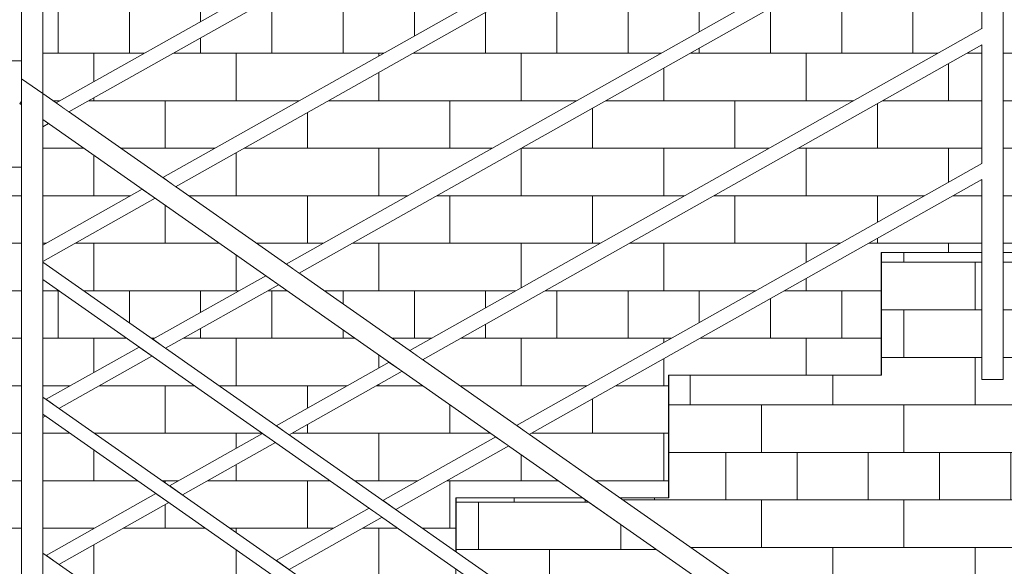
# Model space of a CAD drawing. Header units: millimetres. Extents: x 67877 to 166263, y -957 to 33454.
# Tile 15 of 98: x 73175 to 74564, y 3777 to 4547. Entities that reach past the tile are written whole.
import ezdxf

# ---------------------------------------------------------------- set-up
doc = ezdxf.new("R2010")
doc.units = ezdxf.units.MM
doc.linetypes.add('Wipeout_Contour', pattern=[1000, 0, -1000])
for name, color, linetype, lineweight in [('0_Nr_pióra__102', 9, 'Continuous', 5), ('0_Nr_pióra__2', 8, 'Continuous', 5), ('0_Nr_pióra__61', 251, 'Continuous', 13), ('_elementy3d_Nr_pióra__102', 9, 'Continuous', 5)]:
    doc.layers.add(name, color=color, linetype=linetype, lineweight=lineweight)
doc.layers.add('_elementy3d', color=7, linetype='Continuous')

# ---------------------------------------------------------------- blocks, each defined once
blk = doc.blocks.new('Wypełnienie_1_4', base_point=(739731.4, 4226.7))
at = {"linetype": 'Wipeout_Contour', "ltscale": 9150146.435801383}
blk.add_wipeout([(758167.3, -352), (758167.3, -1152), (758988.1, -1166.2), (762468.4, -1273.4), (765892.2, -1314), (765892.2, 1498), (764522.2, 1498), (764522.2, 898), (763422.3, 898), (763422.3, 208.1), (762337.2, 208.1), (762337.2, -352)], dxfattribs=at).dxf.layer = '_elementy3d'

msp = doc.modelspace()

# ---------------------------------------------------------------- block references
at = {"layer": '_elementy3d_Nr_pióra__102', "linetype": 'Continuous'}
msp.add_blockref('Wypełnienie_1_4', (51469.328, 7089.581), dxfattribs=at)

# ---------------------------------------------------------------- next in the draw order: hatches: boundary and pattern name
at = {"layer": '0_Nr_pióra__102', "linetype": 'Continuous'}
h = msp.add_hatch(dxfattribs=at)
h.set_pattern_fill('Cegła___wiązanie_pospoli_00', color=256, style=0, pattern_type=2)
h.set_pattern_definition([(0, (74686.48, 4701.155), (0, 67), []), (90, (74686.48, 4701.16), (-201, 0), [67, -67]), (90, (74786.98, 4768.16), (-201, 0), [67, -201, 67, -67]), (90, (74736.73, 4902.16), (-100.5, 0), [67, -335])])
h.paths.add_polyline_path([(71730.689, 4339.615), (71730.689, 3353.675), (73192.628, 3353.675), (73193.425, 3527.392), (73490.572, 3527.392), (73490.572, 3700.392), (73790.572, 3700.392), (73790.572, 3873.392), (74090.572, 3873.392), (74090.572, 4046.392), (74390.572, 4046.392), (74390.572, 4219.392), (74690.572, 4219.392), (74690.572, 4392.392), (74990.572, 4392.392), (74990.572, 4565.392), (75290.572, 4565.392), (75290.572, 4738.392), (75590.572, 4738.392), (75590.572, 4911.392), (75896.803, 4911.392), (75896.803, 5053.956), (77430.189, 5053.956), (77430.094, 6059.581), (76305.455, 6059.581), (76305.455, 5663.887), (76275.455, 5663.887), (76275.455, 6059.581), (75013.348, 6059.581), (75013.348, 5459.581), (74123.372, 5459.581), (74123.372, 5009.581), (73963.332, 5009.581), (73963.332, 4909.581), (73823.344, 4909.581), (73823.344, 4859.581), (73192.698, 4859.581), (73190.458, 4339.615)])
h = msp.add_hatch(dxfattribs=at)
h.set_pattern_fill('Cegła___wiązanie_pospoli_00', color=256, style=0, pattern_type=2)
h.set_pattern_definition([(0, (75829.41, 4071.236), (0, 67), []), (90, (75829.4, 4071.24), (-201, 0), [67, -67]), (90, (75929.9, 4138.24), (-201, 0), [67, -201, 67, -67]), (90, (75879.66, 4272.24), (-100.5, 0), [67, -335])])
h.paths.add_polyline_path([(74019.7, 3873.392), (74285.619, 3681.97), (74285.619, 3069.742), (74305.675, 3069.742), (74305.675, 3667.93), (75160.23, 3069.742), (75160.23, 3759.581), (76260.195, 3759.581), (76260.195, 4359.581), (77630.187, 4359.581), (77630.126, 4823.519), (77570.455, 4823.519), (77570.455, 5072.73), (76320.455, 5072.73), (76320.455, 4838.956), (76259.02, 4838.956), (76259.31, 4876.258), (76229.001, 4875.969), (76229.001, 5072.73), (75926.805, 5072.73), (75926.572, 4879.504), (75896.496, 4879.216), (75896.496, 4911.392), (75590.457, 4911.392), (75590.457, 4738.392), (75290.457, 4738.392), (75290.457, 4565.392), (74990.457, 4565.392), (74990.457, 4392.392), (74690.457, 4392.392), (74690.457, 4219.392), (74617.711, 4219.392), (74617.711, 4039.962), (74587.711, 4039.962), (74587.689, 4219.392), (74562.326, 4219.392), (74562.339, 4039.962), (74532.306, 4039.962), (74532.306, 4219.392), (74390.457, 4219.392), (74390.457, 4046.392), (74090.457, 4046.392), (74090.457, 3873.392)])
h = msp.add_hatch(dxfattribs=at)
h.set_pattern_fill('Bloczki_ceramiczne_0004', color=256, style=0, pattern_type=2)
h.set_pattern_definition([(90, (72469.66, 4414.6), (-135, 0), [])])
h.paths.add_polyline_path([(71445.936, 4489.581), (71445.936, 4339.615), (73190.195, 4339.615), (73193.344, 4340.47), (73193.344, 4489.581)])
h = msp.add_hatch(dxfattribs=at)
h.set_pattern_fill('Cegła___wiązanie_pospoli_00', color=256, style=0, pattern_type=2)
h.set_pattern_definition([(0, (74023.096, 3666.07), (0, 67), []), (90, (74023.1, 3666.07), (-201, 0), [67, -67]), (90, (74123.6, 3733.07), (-201, 0), [67, -201, 67, -67]), (90, (74073.35, 3867.07), (-100.5, 0), [67, -335])])
h.paths.add_polyline_path([(74256.521, 3672.33), (73969.29, 3873.392), (73790.572, 3873.392), (73790.572, 3790.709), (74255.619, 3465.176), (74255.619, 3671.041)])

# ---------------------------------------------------------------- next in the draw order: linework, layer by layer
at = {"layer": '0_Nr_pióra__2', "linetype": 'Continuous', "flags": 128}
for points in [[(73192.698, 4859.581), (73190.458, 4339.615), (71730.689, 4339.615), (71730.689, 3353.675), (73192.628, 3353.675), (73193.425, 3527.392), (73490.572, 3527.392), (73490.572, 3700.392), (73790.572, 3700.392), (73790.572, 3873.392), (74090.572, 3873.392), (74090.572, 4046.392), (74390.572, 4046.392), (74390.572, 4219.392), (74690.572, 4219.392), (74690.572, 4392.392), (74990.572, 4392.392), (74990.572, 4565.392)], [(74990.457, 4565.392), (74990.457, 4392.392), (74690.457, 4392.392), (74690.457, 4219.392), (74617.711, 4219.392), (74617.711, 4039.962), (74587.711, 4039.962), (74587.689, 4219.392), (74562.326, 4219.392), (74562.339, 4039.962), (74532.306, 4039.962), (74532.306, 4219.392), (74390.457, 4219.392), (74390.457, 4046.392), (74090.457, 4046.392), (74090.457, 3873.392), (74019.7, 3873.392), (74285.619, 3681.97), (74285.619, 3069.742), (74305.675, 3069.742), (74305.675, 3667.93), (75160.23, 3069.742), (75160.23, 3759.581), (76260.195, 3759.581)]]:
    msp.add_lwpolyline(points, dxfattribs=at)
for points in [[(71445.936, 4489.581), (71445.936, 4339.615), (73190.195, 4339.615), (73193.344, 4340.47), (73193.344, 4489.581)], [(74256.521, 3672.33), (73969.29, 3873.392), (73790.572, 3873.392), (73790.572, 3790.709), (74255.619, 3465.176), (74255.619, 3671.041)]]:
    msp.add_lwpolyline(points, close=True, dxfattribs=at)

# ---------------------------------------------------------------- next in the draw order: wipeouts: each hides what was drawn before it
at = {"linetype": 'Wipeout_Contour', "ltscale": 2284321.144849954}
msp.add_wipeout([(73177.628, 4432.247), (73175.424, 4429.098), (73177.628, 4427.556)], dxfattribs=at)
at = {"linetype": 'Wipeout_Contour', "ltscale": 3810494.944991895}
msp.add_wipeout([(73207.628, 4443.175), (73207.628, 4406.556), (74253.674, 3674.323), (74255.878, 3677.472), (74255.878, 3709.4)], dxfattribs=at)

# ---------------------------------------------------------------- next in the draw order: wipeouts: each hides what was drawn before it
at = {"linetype": 'Wipeout_Contour', "ltscale": 3045822.324687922}
msp.add_wipeout([(73177.628, 3364.175), (73207.628, 3343.175), (73207.628, 4443.175), (73177.628, 4464.175)], dxfattribs=at)

# ---------------------------------------------------------------- next in the draw order: wipeouts: each hides what was drawn before it
at = {"linetype": 'Wipeout_Contour', "ltscale": 3045766.069009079}
msp.add_wipeout([(73177.645, 4641.152), (73177.624, 4641.147), (73177.628, 4464.175), (73177.645, 4464.163)], dxfattribs=at)
at = {"linetype": 'Wipeout_Contour', "ltscale": 3807200.969018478}
msp.add_wipeout([(73177.624, 4427.558), (73177.624, 3353.675), (73177.645, 3353.675), (73177.645, 3364.163), (73177.628, 3364.175)], dxfattribs=at)
at = {"linetype": 'Wipeout_Contour', "ltscale": 2284422.13677892}
msp.add_wipeout([(73215.554, 4401.007), (73207.645, 4406.544), (73207.645, 4396.557)], dxfattribs=at)
at = {"linetype": 'Wipeout_Contour', "ltscale": 3047976.343202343}
msp.add_wipeout([(73207.628, 3795.382), (73207.628, 3770.969), (74255.878, 3037.194), (74255.878, 3061.607)], dxfattribs=at)

# ---------------------------------------------------------------- next in the draw order: linework, layer by layer
at = {"layer": '0_Nr_pióra__2', "linetype": 'Continuous'}
for p, q in [((73175.424, 4429.098), (73177.628, 4432.247)), ((73177.628, 4427.556), (73177.628, 4432.247)), ((73177.628, 4427.556), (73175.424, 4429.098)), ((73177.628, 3364.175), (73177.628, 4427.556))]:
    msp.add_line(p, q, dxfattribs=at)

# ---------------------------------------------------------------- next in the draw order: wipeouts: each hides what was drawn before it
at = {"linetype": 'Wipeout_Contour', "ltscale": 3045826.268817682}
msp.add_wipeout([(73177.645, 4641.152), (73177.645, 4464.163), (73207.645, 4443.163), (73207.645, 4658.03)], dxfattribs=at)
at = {"linetype": 'Wipeout_Contour', "ltscale": 3047977.10956777}
msp.add_wipeout([(73207.628, 4015.382), (73207.628, 3990.969), (74255.878, 3257.194), (74255.878, 3281.607)], dxfattribs=at)

# ---------------------------------------------------------------- next in the draw order: linework, layer by layer
at = {"layer": '0_Nr_pióra__2', "linetype": 'Continuous'}
for p, q in [((73177.624, 4464.175), (73177.624, 4641.147)), ((73207.645, 4443.163), (73207.645, 4623.608)), ((73177.628, 4464.175), (73207.628, 4443.175)), ((73177.628, 4432.247), (73177.628, 4464.175))]:
    msp.add_line(p, q, dxfattribs=at)

# ---------------------------------------------------------------- next in the draw order: wipeouts: each hides what was drawn before it
at = {"linetype": 'Wipeout_Contour', "ltscale": 3047977.975924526}
msp.add_wipeout([(73207.628, 4205.382), (73207.628, 4180.969), (74255.878, 3447.194), (74255.878, 3471.607)], dxfattribs=at)

# ---------------------------------------------------------------- next in the draw order: linework, layer by layer
at = {"layer": '0_Nr_pióra__61', "linetype": 'Continuous'}
msp.add_line((74021.604, 3873.392), (74090.716, 3873.392), dxfattribs=at)

# ---------------------------------------------------------------- next in the draw order: wipeouts: each hides what was drawn before it
at = {"linetype": 'Wipeout_Contour', "ltscale": 3049887.610196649}
msp.add_wipeout([(74532.582, 4344.899), (73875.842, 3975.425), (73894.018, 3962.702), (74532.582, 4321.951)], dxfattribs=at)
at = {"linetype": 'Wipeout_Contour', "ltscale": 3046182.612337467}
msp.add_wipeout([(73347.864, 4308.39), (73207.645, 4229.505), (73207.645, 4206.557), (73366.039, 4295.668)], dxfattribs=at)
at = {"linetype": 'Wipeout_Contour', "ltscale": 3046199.641017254}
msp.add_wipeout([(73212.29, 4012.118), (73230.465, 3999.396), (73361.614, 4073.178), (73343.439, 4085.901)], dxfattribs=at)
at = {"linetype": 'Wipeout_Contour', "ltscale": 2284415.545964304}
msp.add_wipeout([(73207.645, 3990.957), (73207.645, 3986.557), (73211.129, 3988.518)], dxfattribs=at)
at = {"linetype": 'Wipeout_Contour', "ltscale": 3046245.961497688}
msp.add_wipeout([(73212.29, 3792.118), (73230.465, 3779.396), (73385.375, 3866.546), (73367.199, 3879.268)], dxfattribs=at)
at = {"linetype": 'Wipeout_Contour', "ltscale": 3047497.28638564}
msp.add_wipeout([(73537.02, 3784.807), (73555.195, 3772.085), (73686.344, 3845.867), (73668.169, 3858.59)], dxfattribs=at)

# ---------------------------------------------------------------- next in the draw order: linework, layer by layer
at = {"layer": '0_Nr_pióra__2', "linetype": 'Continuous'}
for p, q in [((73361.614, 4073.178), (73230.465, 3999.396)), ((73385.375, 3866.546), (73230.465, 3779.396)), ((73668.166, 3858.592), (73537.017, 3784.81)), ((73686.344, 3845.867), (73555.195, 3772.085))]:
    msp.add_line(p, q, dxfattribs=at)

# ---------------------------------------------------------------- next in the draw order: wipeouts: each hides what was drawn before it
at = {"linetype": 'Wipeout_Contour', "ltscale": 3045884.21490577}
msp.add_wipeout([(73207.645, 4406.544), (73207.628, 4406.556), (73207.628, 4205.382), (73207.645, 4205.37)], dxfattribs=at)
at = {"linetype": 'Wipeout_Contour', "ltscale": 2287730.311141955}
msp.add_wipeout([(73875.842, 3975.425), (74532.582, 4344.899), (74532.564, 4344.894)], dxfattribs=at)
at = {"linetype": 'Wipeout_Contour', "ltscale": 3046858.547485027}
msp.add_wipeout([(73522.109, 4186.419), (73362.775, 4096.779), (73380.95, 4084.056), (73540.284, 4173.696)], dxfattribs=at)
at = {"linetype": 'Wipeout_Contour', "ltscale": 3045882.743457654}
msp.add_wipeout([(73207.628, 4015.382), (73207.645, 4015.37), (73207.645, 4180.957), (73207.628, 4180.969)], dxfattribs=at)
at = {"linetype": 'Wipeout_Contour', "ltscale": 3045881.531880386}
msp.add_wipeout([(73207.645, 3990.957), (73207.628, 3990.969), (73207.628, 3795.382), (73207.645, 3795.37)], dxfattribs=at)
at = {"linetype": 'Wipeout_Contour', "ltscale": 3046895.904602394}
msp.add_wipeout([(73386.535, 3890.147), (73404.71, 3877.424), (73535.859, 3951.207), (73517.684, 3963.929)], dxfattribs=at)
at = {"linetype": 'Wipeout_Contour', "ltscale": 3048156.082420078}
msp.add_wipeout([(73846.839, 3959.108), (73687.504, 3869.468), (73705.68, 3856.746), (73865.014, 3946.385)], dxfattribs=at)

# ---------------------------------------------------------------- next in the draw order: linework, layer by layer
at = {"layer": '0_Nr_pióra__2', "linetype": 'Continuous'}
for p, q in [((73207.628, 4406.556), (73207.628, 4443.175)), ((73207.628, 4406.556), (73207.609, 4406.569)), ((73207.628, 3343.175), (73207.628, 4406.556)), ((73207.645, 4205.37), (73207.645, 4406.544)), ((73215.554, 4401.007), (73207.645, 4396.557)), ((73347.861, 4308.393), (73207.645, 4229.509)), ((73366.039, 4295.668), (73207.645, 4206.557)), ((73522.106, 4186.421), (73362.771, 4096.781)), ((73207.645, 4015.37), (73207.645, 4180.957)), ((73540.284, 4173.696), (73380.95, 4084.056)), ((73343.436, 4085.903), (73212.287, 4012.12)), ((74562.585, 4039.962), (74532.306, 4040.095)), ((73207.645, 3795.37), (73207.645, 3990.957)), ((73211.129, 3988.518), (73207.645, 3986.557)), ((73517.681, 3963.931), (73386.532, 3890.149)), ((73535.859, 3951.207), (73404.71, 3877.424)), ((73865.014, 3946.385), (73705.68, 3856.746)), ((73367.196, 3879.271), (73212.287, 3792.12)), ((74255.878, 3061.607), (73207.628, 3795.382))]:
    msp.add_line(p, q, dxfattribs=at)
at = {"layer": '0_Nr_pióra__61', "linetype": 'Continuous'}
for p, q in [((74090.716, 4046.392), (74390.716, 4046.392)), ((74090.716, 3873.392), (74090.716, 4046.392)), ((73790.716, 3873.392), (73969.29, 3873.392)), ((73790.716, 3797.22), (73790.716, 3873.392))]:
    msp.add_line(p, q, dxfattribs=at)

# ---------------------------------------------------------------- next in the draw order: wipeouts: each hides what was drawn before it
at = {"linetype": 'Wipeout_Contour', "ltscale": 3049587.746884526}
msp.add_wipeout([(74532.582, 4534.899), (73725.358, 4080.764), (73743.533, 4068.042), (74532.582, 4511.951)], dxfattribs=at)
at = {"linetype": 'Wipeout_Contour', "ltscale": 3047554.75189756}
msp.add_wipeout([(73537.02, 3974.807), (73555.195, 3962.085), (73714.529, 4051.724), (73696.354, 4064.447)], dxfattribs=at)

# ---------------------------------------------------------------- next in the draw order: linework, layer by layer
at = {"layer": '0_Nr_pióra__2', "linetype": 'Continuous'}
for p, q in [((73696.351, 4064.449), (73537.017, 3974.81)), ((73714.529, 4051.724), (73555.195, 3962.085)), ((74255.878, 3281.607), (73207.628, 4015.382)), ((74255.878, 3257.194), (73207.628, 3990.969)), ((73846.836, 3959.11), (73687.501, 3869.47))]:
    msp.add_line(p, q, dxfattribs=at)

# ---------------------------------------------------------------- next in the draw order: wipeouts: each hides what was drawn before it
at = {"linetype": 'Wipeout_Contour', "ltscale": 2287580.773498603}
msp.add_wipeout([(73725.358, 4080.764), (74532.582, 4534.899), (74532.564, 4534.894)], dxfattribs=at)

# ---------------------------------------------------------------- next in the draw order: linework, layer by layer
at = {"layer": '0_Nr_pióra__2', "linetype": 'Continuous'}
msp.add_line((74255.878, 3447.194), (73207.628, 4180.969), dxfattribs=at)

# ---------------------------------------------------------------- next in the draw order: wipeouts: each hides what was drawn before it
at = {"linetype": 'Wipeout_Contour', "ltscale": 3049240.689521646}
msp.add_wipeout([(73551.113, 4202.736), (73569.288, 4190.013), (74532.582, 4731.951), (74532.582, 4754.899)], dxfattribs=at)

# ---------------------------------------------------------------- next in the draw order: wipeouts: each hides what was drawn before it
at = {"linetype": 'Wipeout_Contour', "ltscale": 2287407.761195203}
msp.add_wipeout([(73551.113, 4202.736), (74532.582, 4754.899), (74532.564, 4754.894)], dxfattribs=at)

# ---------------------------------------------------------------- next in the draw order: linework, layer by layer
at = {"layer": '0_Nr_pióra__2', "linetype": 'Continuous'}
msp.add_line((74255.878, 3471.607), (73207.628, 4205.382), dxfattribs=at)
at = {"layer": '0_Nr_pióra__61', "linetype": 'Continuous'}
msp.add_line((74390.716, 4046.392), (74390.716, 4219.392), dxfattribs=at)

# ---------------------------------------------------------------- next in the draw order: wipeouts: each hides what was drawn before it
at = {"linetype": 'Wipeout_Contour', "ltscale": 3048893.797096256}
msp.add_wipeout([(73376.867, 4324.708), (73395.043, 4311.985), (74532.582, 4951.951), (74532.582, 4974.899)], dxfattribs=at)

# ---------------------------------------------------------------- next in the draw order: wipeouts: each hides what was drawn before it
at = {"linetype": 'Wipeout_Contour', "ltscale": 2287234.895386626}
msp.add_wipeout([(73376.867, 4324.708), (74532.582, 4974.899), (74532.564, 4974.894)], dxfattribs=at)

# ---------------------------------------------------------------- next in the draw order: linework, layer by layer
at = {"layer": '0_Nr_pióra__2', "linetype": 'Continuous'}
msp.add_line((74253.674, 3674.323), (73207.628, 4406.556), dxfattribs=at)

# ---------------------------------------------------------------- next in the draw order: wipeouts: each hides what was drawn before it
at = {"linetype": 'Wipeout_Contour', "ltscale": 3048594.341352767}
msp.add_wipeout([(73226.383, 4430.047), (73244.558, 4417.324), (74532.582, 5141.951), (74532.582, 5164.899)], dxfattribs=at)

# ---------------------------------------------------------------- next in the draw order: wipeouts: each hides what was drawn before it
at = {"linetype": 'Wipeout_Contour', "ltscale": 2287085.723520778}
msp.add_wipeout([(73226.383, 4430.047), (74532.585, 5164.9), (74532.564, 5164.894)], dxfattribs=at)

# ---------------------------------------------------------------- next in the draw order: linework, layer by layer
at = {"layer": '0_Nr_pióra__2', "linetype": 'Continuous'}
msp.add_line((74255.878, 3709.4), (73207.628, 4443.175), dxfattribs=at)

# ---------------------------------------------------------------- next in the draw order: wipeouts: each hides what was drawn before it
at = {"linetype": 'Wipeout_Contour', "ltscale": 18307130.22002031}
msp.add_wipeout([(74532.564, 5368.992), (74532.564, 5164.894), (74532.582, 5164.899), (74532.582, 5141.951), (74532.564, 5141.941), (74532.564, 4974.894), (74532.582, 4974.899), (74532.582, 4951.951), (74532.564, 4951.941), (74532.564, 4754.894), (74532.582, 4754.899), (74532.582, 4731.951), (74532.564, 4731.941), (74532.564, 4534.894), (74532.582, 4534.899), (74532.582, 4511.951), (74532.564, 4511.941), (74532.564, 4344.894), (74532.582, 4344.899), (74532.582, 4321.951), (74532.564, 4321.941), (74532.564, 4103.42), (74532.585, 4103.426), (74532.585, 5369.004)], dxfattribs=at)

# ---------------------------------------------------------------- next in the draw order: wipeouts: each hides what was drawn before it
at = {"linetype": 'Wipeout_Contour', "ltscale": 4576890.862600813}
msp.add_wipeout([(74562.289, 5385.715), (74532.585, 5369.004), (74532.585, 4103.426), (74562.585, 4120.303), (74562.585, 5420.303), (74547.58, 5411.862)], dxfattribs=at)

# ---------------------------------------------------------------- next in the draw order: linework, layer by layer
at = {"layer": '0_Nr_pióra__2', "linetype": 'Continuous'}
for p, q in [((74562.585, 4039.962), (74562.585, 5420.303)), ((74532.568, 5164.895), (73226.38, 4430.049)), ((74532.582, 5141.951), (73244.558, 4417.324)), ((74532.568, 4974.895), (73376.864, 4324.71)), ((74532.582, 4951.951), (73395.043, 4311.985)), ((74532.568, 4754.895), (73551.11, 4202.738)), ((74532.582, 4731.951), (73569.288, 4190.013)), ((74532.564, 4534.893), (74532.564, 4731.941)), ((74532.571, 4534.897), (73725.355, 4080.766)), ((74532.582, 4511.951), (73743.533, 4068.042)), ((74532.564, 4344.893), (74532.564, 4511.941)), ((74532.568, 4344.895), (73875.839, 3975.427)), ((74532.582, 4321.951), (73894.018, 3962.702)), ((74532.564, 4103.42), (74532.564, 4321.941)), ((74532.585, 4103.426), (74532.306, 4039.962))]:
    msp.add_line(p, q, dxfattribs=at)
at = {"layer": '0_Nr_pióra__61', "linetype": 'Continuous'}
for p, q in [((74390.716, 4219.392), (74532.564, 4219.392)), ((74562.585, 4219.392), (74587.949, 4219.392))]:
    msp.add_line(p, q, dxfattribs=at)

doc.saveas('drawing.dxf')
